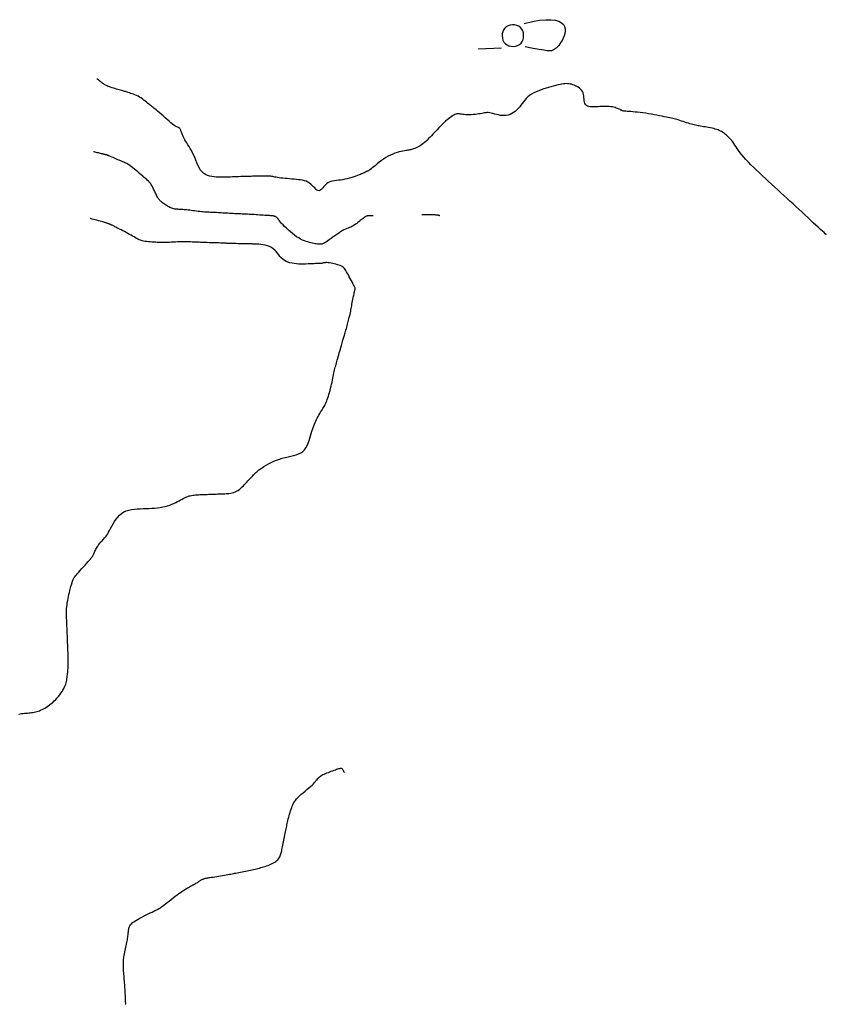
# Model space of a CAD drawing. Header units: millimetres. Extents: x 32690613 to 32693367, y 5343692 to 5344708.
# Tile 169 of 256: x 32692295 to 32692329, y 5344255 to 5344297. Entities that reach past the tile are written whole.
import ezdxf

# ---------------------------------------------------------------- set-up
doc = ezdxf.new("R2010")
doc.units = ezdxf.units.MM
doc.header["$LTSCALE"] = 20
for name, color, linetype in [('02-DGM_HL_493.50', 112, 'Continuous'), ('02-DGM_HL_494.00', 122, 'Continuous'), ('02-DGM_HL_494.50', 132, 'Continuous')]:
    doc.layers.add(name, color=color, linetype=linetype)

msp = doc.modelspace()

# ---------------------------------------------------------------- linework, layer by layer
at = {"layer": '02-DGM_HL_493.50', "elevation": 493.5, "flags": 128}
for points in [[(32692316.401, 5344296.928), (32692316.75, 5344297.009), (32692317.055, 5344297.061), (32692317.318, 5344297.085), (32692317.541, 5344297.083), (32692317.726, 5344297.06), (32692317.875, 5344297.017), (32692317.989, 5344296.956), (32692318.071, 5344296.882), (32692318.122, 5344296.796), (32692318.146, 5344296.701), (32692318.148, 5344296.601), (32692318.131, 5344296.498), (32692318.101, 5344296.395), (32692318.061, 5344296.296), (32692318.014, 5344296.204), (32692317.967, 5344296.122), (32692317.921, 5344296.051), (32692317.878, 5344295.991), (32692317.836, 5344295.942), (32692317.796, 5344295.901), (32692317.758, 5344295.867), (32692317.72, 5344295.839), (32692317.683, 5344295.816), (32692317.646, 5344295.796), (32692317.607, 5344295.779), (32692317.558, 5344295.766), (32692317.487, 5344295.761), (32692317.384, 5344295.765), (32692317.239, 5344295.781), (32692317.04, 5344295.812), (32692316.777, 5344295.86), (32692316.44, 5344295.928)], [(32692314.441, 5344295.85), (32692315.441, 5344295.889)], [(32692329.249, 5344287.935), (32692329.237, 5344287.946), (32692329.205, 5344287.976), (32692329.153, 5344288.024), (32692329.085, 5344288.087), (32692329.003, 5344288.163), (32692328.909, 5344288.25), (32692328.806, 5344288.345), (32692328.696, 5344288.446), (32692328.582, 5344288.552), (32692328.464, 5344288.661), (32692328.342, 5344288.774), (32692328.218, 5344288.889), (32692328.092, 5344289.005), (32692327.964, 5344289.124), (32692327.834, 5344289.243), (32692327.705, 5344289.363), (32692327.575, 5344289.483), (32692327.445, 5344289.603), (32692327.315, 5344289.723), (32692327.186, 5344289.843), (32692327.056, 5344289.963), (32692326.926, 5344290.083), (32692326.796, 5344290.203), (32692326.667, 5344290.323), (32692326.537, 5344290.443), (32692326.409, 5344290.563), (32692326.283, 5344290.681), (32692326.162, 5344290.797), (32692326.045, 5344290.911), (32692325.936, 5344291.022), (32692325.834, 5344291.129), (32692325.741, 5344291.232), (32692325.659, 5344291.331), (32692325.586, 5344291.424), (32692325.521, 5344291.513), (32692325.463, 5344291.597), (32692325.41, 5344291.676), (32692325.362, 5344291.749), (32692325.316, 5344291.818), (32692325.271, 5344291.881), (32692325.227, 5344291.94), (32692325.184, 5344291.993), (32692325.14, 5344292.042), (32692325.096, 5344292.087), (32692325.053, 5344292.128), (32692325.01, 5344292.167), (32692324.967, 5344292.202), (32692324.924, 5344292.235), (32692324.881, 5344292.265), (32692324.837, 5344292.294), (32692324.792, 5344292.321), (32692324.746, 5344292.346), (32692324.697, 5344292.369), (32692324.644, 5344292.391), (32692324.588, 5344292.411), (32692324.527, 5344292.43), (32692324.461, 5344292.448), (32692324.392, 5344292.465), (32692324.32, 5344292.48), (32692324.247, 5344292.494), (32692324.173, 5344292.508), (32692324.101, 5344292.52), (32692324.032, 5344292.531), (32692323.967, 5344292.542), (32692323.906, 5344292.552), (32692323.85, 5344292.561), (32692323.796, 5344292.57), (32692323.743, 5344292.58), (32692323.69, 5344292.591), (32692323.636, 5344292.604), (32692323.579, 5344292.619), (32692323.518, 5344292.636), (32692323.453, 5344292.655), (32692323.383, 5344292.677), (32692323.31, 5344292.701), (32692323.237, 5344292.725), (32692323.163, 5344292.749), (32692323.091, 5344292.773), (32692323.021, 5344292.796), (32692322.955, 5344292.817), (32692322.894, 5344292.835), (32692322.837, 5344292.851), (32692322.78, 5344292.866), (32692322.723, 5344292.879), (32692322.664, 5344292.893), (32692322.6, 5344292.907), (32692322.529, 5344292.922), (32692322.45, 5344292.939), (32692322.361, 5344292.957), (32692322.263, 5344292.977), (32692322.157, 5344292.999), (32692322.046, 5344293.02), (32692321.93, 5344293.042), (32692321.811, 5344293.063), (32692321.691, 5344293.083), (32692321.571, 5344293.102), (32692321.452, 5344293.118), (32692321.337, 5344293.132), (32692321.226, 5344293.144), (32692321.12, 5344293.154), (32692321.022, 5344293.163), (32692320.932, 5344293.171), (32692320.852, 5344293.178), (32692320.784, 5344293.183), (32692320.727, 5344293.189), (32692320.681, 5344293.193), (32692320.643, 5344293.198), (32692320.611, 5344293.204), (32692320.584, 5344293.211), (32692320.559, 5344293.219), (32692320.535, 5344293.229), (32692320.509, 5344293.241), (32692320.479, 5344293.256), (32692320.446, 5344293.272), (32692320.408, 5344293.29), (32692320.367, 5344293.308), (32692320.32, 5344293.326), (32692320.27, 5344293.343), (32692320.214, 5344293.358), (32692320.154, 5344293.37), (32692320.088, 5344293.379), (32692320.018, 5344293.385), (32692319.945, 5344293.388), (32692319.868, 5344293.389), (32692319.789, 5344293.389), (32692319.707, 5344293.387), (32692319.625, 5344293.384), (32692319.542, 5344293.381), (32692319.459, 5344293.378), (32692319.377, 5344293.376), (32692319.299, 5344293.377), (32692319.225, 5344293.382), (32692319.158, 5344293.393), (32692319.099, 5344293.411), (32692319.049, 5344293.436), (32692319.01, 5344293.471), (32692318.983, 5344293.517), (32692318.966, 5344293.571), (32692318.955, 5344293.632), (32692318.949, 5344293.698), (32692318.944, 5344293.767), (32692318.937, 5344293.836), (32692318.926, 5344293.904), (32692318.907, 5344293.968), (32692318.879, 5344294.027), (32692318.842, 5344294.08), (32692318.798, 5344294.128), (32692318.748, 5344294.171), (32692318.694, 5344294.21), (32692318.638, 5344294.243), (32692318.58, 5344294.272), (32692318.522, 5344294.297), (32692318.465, 5344294.318), (32692318.41, 5344294.335), (32692318.355, 5344294.348), (32692318.301, 5344294.356), (32692318.245, 5344294.362), (32692318.189, 5344294.363), (32692318.13, 5344294.361), (32692318.069, 5344294.355), (32692318.005, 5344294.345), (32692317.938, 5344294.333), (32692317.867, 5344294.317), (32692317.792, 5344294.298), (32692317.712, 5344294.277), (32692317.628, 5344294.253), (32692317.537, 5344294.227), (32692317.441, 5344294.2), (32692317.34, 5344294.17), (32692317.234, 5344294.137), (32692317.126, 5344294.102), (32692317.019, 5344294.064), (32692316.913, 5344294.021), (32692316.812, 5344293.974), (32692316.718, 5344293.922), (32692316.632, 5344293.865), (32692316.556, 5344293.802), (32692316.488, 5344293.734), (32692316.428, 5344293.662), (32692316.371, 5344293.589), (32692316.318, 5344293.515), (32692316.265, 5344293.442), (32692316.211, 5344293.371), (32692316.153, 5344293.304), (32692316.091, 5344293.242), (32692316.023, 5344293.185), (32692315.952, 5344293.135), (32692315.877, 5344293.092), (32692315.799, 5344293.056), (32692315.718, 5344293.029), (32692315.636, 5344293.011), (32692315.553, 5344293.003), (32692315.47, 5344293.004), (32692315.387, 5344293.014), (32692315.305, 5344293.03), (32692315.225, 5344293.05), (32692315.147, 5344293.071), (32692315.073, 5344293.092), (32692315.003, 5344293.11), (32692314.937, 5344293.123), (32692314.877, 5344293.13), (32692314.82, 5344293.131), (32692314.766, 5344293.126), (32692314.712, 5344293.119), (32692314.658, 5344293.108), (32692314.6, 5344293.096), (32692314.539, 5344293.083), (32692314.472, 5344293.072), (32692314.398, 5344293.061), (32692314.319, 5344293.053), (32692314.237, 5344293.047), (32692314.154, 5344293.043), (32692314.071, 5344293.04), (32692313.992, 5344293.04), (32692313.917, 5344293.043), (32692313.85, 5344293.047), (32692313.792, 5344293.054), (32692313.741, 5344293.062), (32692313.696, 5344293.07), (32692313.655, 5344293.077), (32692313.617, 5344293.082), (32692313.579, 5344293.082), (32692313.541, 5344293.078), (32692313.499, 5344293.067), (32692313.454, 5344293.049), (32692313.405, 5344293.024), (32692313.352, 5344292.994), (32692313.297, 5344292.957), (32692313.24, 5344292.915), (32692313.181, 5344292.869), (32692313.121, 5344292.819), (32692313.061, 5344292.766), (32692313, 5344292.711), (32692312.94, 5344292.653), (32692312.88, 5344292.593), (32692312.82, 5344292.531), (32692312.76, 5344292.468), (32692312.7, 5344292.404), (32692312.64, 5344292.34), (32692312.58, 5344292.275), (32692312.52, 5344292.21), (32692312.46, 5344292.146), (32692312.399, 5344292.083), (32692312.339, 5344292.022), (32692312.279, 5344291.963), (32692312.219, 5344291.907), (32692312.158, 5344291.854), (32692312.098, 5344291.806), (32692312.037, 5344291.762), (32692311.976, 5344291.723), (32692311.917, 5344291.688), (32692311.859, 5344291.657), (32692311.804, 5344291.63), (32692311.751, 5344291.607), (32692311.702, 5344291.588), (32692311.656, 5344291.572), (32692311.615, 5344291.559), (32692311.577, 5344291.549), (32692311.539, 5344291.541), (32692311.501, 5344291.534), (32692311.461, 5344291.527), (32692311.417, 5344291.52), (32692311.367, 5344291.512), (32692311.309, 5344291.502), (32692311.242, 5344291.49), (32692311.168, 5344291.475), (32692311.086, 5344291.456), (32692310.999, 5344291.432), (32692310.907, 5344291.403), (32692310.812, 5344291.367), (32692310.715, 5344291.325), (32692310.617, 5344291.275), (32692310.519, 5344291.218), (32692310.423, 5344291.154), (32692310.33, 5344291.087), (32692310.24, 5344291.018), (32692310.155, 5344290.95), (32692310.077, 5344290.886), (32692310.005, 5344290.827), (32692309.943, 5344290.776), (32692309.889, 5344290.734), (32692309.844, 5344290.702), (32692309.806, 5344290.677), (32692309.776, 5344290.658), (32692309.751, 5344290.645), (32692309.731, 5344290.637), (32692309.714, 5344290.63), (32692309.701, 5344290.626), (32692309.689, 5344290.622), (32692309.679, 5344290.618), (32692309.67, 5344290.614), (32692309.662, 5344290.61), (32692309.654, 5344290.606), (32692309.645, 5344290.601), (32692309.636, 5344290.595), (32692309.626, 5344290.589), (32692309.614, 5344290.581), (32692309.599, 5344290.572), (32692309.58, 5344290.562), (32692309.556, 5344290.55), (32692309.526, 5344290.535), (32692309.488, 5344290.519), (32692309.442, 5344290.499), (32692309.385, 5344290.477), (32692309.319, 5344290.452), (32692309.242, 5344290.425), (32692309.159, 5344290.396), (32692309.069, 5344290.368), (32692308.975, 5344290.341), (32692308.879, 5344290.316), (32692308.782, 5344290.293), (32692308.686, 5344290.275), (32692308.593, 5344290.262), (32692308.503, 5344290.252), (32692308.416, 5344290.243), (32692308.334, 5344290.232), (32692308.255, 5344290.219), (32692308.181, 5344290.201), (32692308.112, 5344290.175), (32692308.048, 5344290.141), (32692307.99, 5344290.096), (32692307.937, 5344290.044), (32692307.887, 5344289.989), (32692307.841, 5344289.934), (32692307.797, 5344289.884), (32692307.755, 5344289.843), (32692307.714, 5344289.815), (32692307.672, 5344289.804), (32692307.63, 5344289.812), (32692307.587, 5344289.837), (32692307.541, 5344289.876), (32692307.494, 5344289.924), (32692307.443, 5344289.977), (32692307.39, 5344290.033), (32692307.332, 5344290.087), (32692307.27, 5344290.135), (32692307.203, 5344290.175), (32692307.132, 5344290.207), (32692307.057, 5344290.232), (32692306.977, 5344290.251), (32692306.893, 5344290.266), (32692306.806, 5344290.277), (32692306.715, 5344290.286), (32692306.621, 5344290.295), (32692306.524, 5344290.303), (32692306.426, 5344290.312), (32692306.328, 5344290.32), (32692306.233, 5344290.329), (32692306.142, 5344290.339), (32692306.057, 5344290.348), (32692305.979, 5344290.358), (32692305.911, 5344290.367), (32692305.853, 5344290.377), (32692305.803, 5344290.387), (32692305.759, 5344290.397), (32692305.717, 5344290.406), (32692305.674, 5344290.414), (32692305.628, 5344290.421), (32692305.575, 5344290.426), (32692305.512, 5344290.43), (32692305.438, 5344290.432), (32692305.355, 5344290.432), (32692305.266, 5344290.432), (32692305.174, 5344290.43), (32692305.083, 5344290.428), (32692304.996, 5344290.425), (32692304.917, 5344290.422), (32692304.848, 5344290.42), (32692304.792, 5344290.419), (32692304.746, 5344290.417), (32692304.708, 5344290.416), (32692304.672, 5344290.416), (32692304.637, 5344290.415), (32692304.598, 5344290.414), (32692304.552, 5344290.413), (32692304.496, 5344290.411), (32692304.426, 5344290.409), (32692304.347, 5344290.406), (32692304.26, 5344290.403), (32692304.169, 5344290.4), (32692304.079, 5344290.396), (32692303.992, 5344290.393), (32692303.913, 5344290.39), (32692303.844, 5344290.388), (32692303.788, 5344290.386), (32692303.745, 5344290.385), (32692303.712, 5344290.384), (32692303.688, 5344290.384), (32692303.672, 5344290.384), (32692303.661, 5344290.384), (32692303.654, 5344290.384), (32692303.648, 5344290.385), (32692303.643, 5344290.385), (32692303.636, 5344290.385), (32692303.625, 5344290.386), (32692303.609, 5344290.386), (32692303.586, 5344290.386), (32692303.554, 5344290.387), (32692303.511, 5344290.387), (32692303.456, 5344290.387), (32692303.387, 5344290.387), (32692303.306, 5344290.389), (32692303.217, 5344290.395), (32692303.124, 5344290.407), (32692303.028, 5344290.427), (32692302.934, 5344290.456), (32692302.845, 5344290.497), (32692302.763, 5344290.551), (32692302.692, 5344290.62), (32692302.629, 5344290.702), (32692302.575, 5344290.794), (32692302.526, 5344290.894), (32692302.48, 5344291), (32692302.437, 5344291.107), (32692302.394, 5344291.215), (32692302.35, 5344291.319), (32692302.303, 5344291.419), (32692302.253, 5344291.514), (32692302.203, 5344291.603), (32692302.153, 5344291.687), (32692302.104, 5344291.766), (32692302.058, 5344291.839), (32692302.015, 5344291.908), (32692301.977, 5344291.972), (32692301.944, 5344292.031), (32692301.917, 5344292.085), (32692301.894, 5344292.134), (32692301.874, 5344292.18), (32692301.858, 5344292.222), (32692301.844, 5344292.26), (32692301.831, 5344292.295), (32692301.819, 5344292.327), (32692301.808, 5344292.357), (32692301.796, 5344292.384), (32692301.784, 5344292.408), (32692301.772, 5344292.429), (32692301.759, 5344292.449), (32692301.746, 5344292.465), (32692301.731, 5344292.479), (32692301.716, 5344292.49), (32692301.699, 5344292.499), (32692301.68, 5344292.507), (32692301.657, 5344292.516), (32692301.629, 5344292.528), (32692301.595, 5344292.545), (32692301.554, 5344292.57), (32692301.505, 5344292.602), (32692301.445, 5344292.646), (32692301.376, 5344292.701), (32692301.298, 5344292.767), (32692301.215, 5344292.838), (32692301.129, 5344292.914), (32692301.043, 5344292.99), (32692300.96, 5344293.064), (32692300.882, 5344293.133), (32692300.812, 5344293.194), (32692300.753, 5344293.245), (32692300.702, 5344293.286), (32692300.658, 5344293.321), (32692300.62, 5344293.351), (32692300.584, 5344293.378), (32692300.55, 5344293.404), (32692300.515, 5344293.431), (32692300.477, 5344293.462), (32692300.435, 5344293.497), (32692300.388, 5344293.536), (32692300.338, 5344293.579), (32692300.285, 5344293.623), (32692300.228, 5344293.667), (32692300.169, 5344293.711), (32692300.107, 5344293.753), (32692300.044, 5344293.792), (32692299.98, 5344293.827), (32692299.914, 5344293.858), (32692299.85, 5344293.886), (32692299.786, 5344293.911), (32692299.725, 5344293.932), (32692299.667, 5344293.951), (32692299.612, 5344293.968), (32692299.563, 5344293.984), (32692299.519, 5344293.997), (32692299.478, 5344294.01), (32692299.441, 5344294.022), (32692299.404, 5344294.033), (32692299.367, 5344294.045), (32692299.329, 5344294.057), (32692299.286, 5344294.07), (32692299.238, 5344294.084), (32692299.185, 5344294.099), (32692299.126, 5344294.116), (32692299.064, 5344294.134), (32692299, 5344294.152), (32692298.937, 5344294.171), (32692298.874, 5344294.191), (32692298.815, 5344294.21), (32692298.761, 5344294.229), (32692298.713, 5344294.248), (32692298.67, 5344294.266), (32692298.634, 5344294.283), (32692298.602, 5344294.299), (32692298.574, 5344294.314), (32692298.551, 5344294.328), (32692298.531, 5344294.341), (32692298.514, 5344294.353), (32692298.499, 5344294.363), (32692298.486, 5344294.372), (32692298.474, 5344294.381), (32692298.462, 5344294.39), (32692298.449, 5344294.399), (32692298.435, 5344294.41), (32692298.418, 5344294.424), (32692298.399, 5344294.439), (32692298.375, 5344294.458), (32692298.35, 5344294.478), (32692298.324, 5344294.499), (32692298.298, 5344294.519), (32692298.276, 5344294.536), (32692298.258, 5344294.551), (32692298.245, 5344294.56), (32692298.241, 5344294.564)]]:
    msp.add_lwpolyline(points, dxfattribs=at)
msp.add_lwpolyline([(32692315.575, 5344296.729), (32692315.523, 5344296.657), (32692315.487, 5344296.574), (32692315.467, 5344296.484), (32692315.463, 5344296.391), (32692315.474, 5344296.298), (32692315.501, 5344296.21), (32692315.543, 5344296.13), (32692315.601, 5344296.062), (32692315.672, 5344296.01), (32692315.755, 5344295.975), (32692315.845, 5344295.955), (32692315.939, 5344295.951), (32692316.031, 5344295.962), (32692316.12, 5344295.989), (32692316.199, 5344296.031), (32692316.267, 5344296.088), (32692316.319, 5344296.16), (32692316.355, 5344296.243), (32692316.375, 5344296.333), (32692316.379, 5344296.426), (32692316.367, 5344296.519), (32692316.34, 5344296.607), (32692316.298, 5344296.687), (32692316.241, 5344296.755), (32692316.169, 5344296.807), (32692316.086, 5344296.842), (32692315.996, 5344296.862), (32692315.903, 5344296.867), (32692315.81, 5344296.855), (32692315.722, 5344296.828), (32692315.642, 5344296.786)], close=True, dxfattribs=at)
at = {"layer": '02-DGM_HL_494.00', "elevation": 494, "flags": 128}
for points in [[(32692309.987, 5344288.745), (32692309.983, 5344288.745), (32692309.973, 5344288.745), (32692309.957, 5344288.744), (32692309.938, 5344288.744), (32692309.916, 5344288.744), (32692309.892, 5344288.744), (32692309.868, 5344288.743), (32692309.845, 5344288.743), (32692309.824, 5344288.743), (32692309.805, 5344288.742), (32692309.787, 5344288.742), (32692309.77, 5344288.74), (32692309.754, 5344288.738), (32692309.739, 5344288.736), (32692309.723, 5344288.732), (32692309.707, 5344288.727), (32692309.691, 5344288.721), (32692309.673, 5344288.713), (32692309.653, 5344288.703), (32692309.631, 5344288.69), (32692309.606, 5344288.674), (32692309.579, 5344288.654), (32692309.548, 5344288.63), (32692309.512, 5344288.602), (32692309.472, 5344288.57), (32692309.429, 5344288.534), (32692309.382, 5344288.495), (32692309.333, 5344288.455), (32692309.282, 5344288.416), (32692309.23, 5344288.378), (32692309.178, 5344288.342), (32692309.126, 5344288.311), (32692309.075, 5344288.284), (32692309.024, 5344288.261), (32692308.972, 5344288.24), (32692308.918, 5344288.218), (32692308.862, 5344288.195), (32692308.802, 5344288.169), (32692308.738, 5344288.138), (32692308.668, 5344288.101), (32692308.593, 5344288.055), (32692308.513, 5344288.004), (32692308.431, 5344287.948), (32692308.348, 5344287.89), (32692308.266, 5344287.831), (32692308.188, 5344287.775), (32692308.116, 5344287.722), (32692308.051, 5344287.676), (32692307.994, 5344287.637), (32692307.945, 5344287.605), (32692307.903, 5344287.58), (32692307.865, 5344287.56), (32692307.83, 5344287.546), (32692307.797, 5344287.537), (32692307.764, 5344287.531), (32692307.729, 5344287.528), (32692307.692, 5344287.528), (32692307.651, 5344287.53), (32692307.607, 5344287.534), (32692307.559, 5344287.541), (32692307.509, 5344287.55), (32692307.455, 5344287.561), (32692307.397, 5344287.573), (32692307.335, 5344287.588), (32692307.27, 5344287.605), (32692307.202, 5344287.625), (32692307.13, 5344287.648), (32692307.055, 5344287.676), (32692306.977, 5344287.709), (32692306.896, 5344287.749), (32692306.812, 5344287.795), (32692306.725, 5344287.85), (32692306.637, 5344287.913), (32692306.547, 5344287.983), (32692306.459, 5344288.058), (32692306.373, 5344288.134), (32692306.291, 5344288.211), (32692306.216, 5344288.285), (32692306.148, 5344288.355), (32692306.089, 5344288.418), (32692306.041, 5344288.472), (32692306.003, 5344288.519), (32692305.972, 5344288.558), (32692305.948, 5344288.59), (32692305.928, 5344288.617), (32692305.911, 5344288.64), (32692305.896, 5344288.658), (32692305.88, 5344288.674), (32692305.863, 5344288.687), (32692305.844, 5344288.698), (32692305.824, 5344288.708), (32692305.802, 5344288.716), (32692305.779, 5344288.722), (32692305.754, 5344288.728), (32692305.728, 5344288.732), (32692305.701, 5344288.736), (32692305.672, 5344288.739), (32692305.642, 5344288.742), (32692305.609, 5344288.744), (32692305.572, 5344288.747), (32692305.531, 5344288.749), (32692305.485, 5344288.752), (32692305.433, 5344288.755), (32692305.374, 5344288.758), (32692305.308, 5344288.763), (32692305.235, 5344288.768), (32692305.159, 5344288.773), (32692305.08, 5344288.778), (32692305, 5344288.784), (32692304.921, 5344288.789), (32692304.845, 5344288.794), (32692304.772, 5344288.798), (32692304.706, 5344288.802), (32692304.643, 5344288.805), (32692304.585, 5344288.808), (32692304.528, 5344288.811), (32692304.472, 5344288.813), (32692304.416, 5344288.815), (32692304.358, 5344288.818), (32692304.298, 5344288.82), (32692304.233, 5344288.823), (32692304.165, 5344288.826), (32692304.094, 5344288.829), (32692304.021, 5344288.833), (32692303.947, 5344288.837), (32692303.873, 5344288.841), (32692303.799, 5344288.845), (32692303.726, 5344288.849), (32692303.654, 5344288.853), (32692303.584, 5344288.858), (32692303.516, 5344288.862), (32692303.449, 5344288.866), (32692303.383, 5344288.871), (32692303.318, 5344288.874), (32692303.255, 5344288.878), (32692303.192, 5344288.881), (32692303.129, 5344288.884), (32692303.067, 5344288.887), (32692303.005, 5344288.89), (32692302.942, 5344288.893), (32692302.878, 5344288.896), (32692302.813, 5344288.9), (32692302.747, 5344288.905), (32692302.678, 5344288.911), (32692302.607, 5344288.919), (32692302.535, 5344288.927), (32692302.462, 5344288.936), (32692302.388, 5344288.946), (32692302.316, 5344288.955), (32692302.245, 5344288.964), (32692302.177, 5344288.973), (32692302.112, 5344288.981), (32692302.052, 5344288.988), (32692301.995, 5344288.993), (32692301.941, 5344288.998), (32692301.89, 5344289.002), (32692301.842, 5344289.006), (32692301.796, 5344289.009), (32692301.752, 5344289.011), (32692301.709, 5344289.014), (32692301.668, 5344289.016), (32692301.627, 5344289.019), (32692301.586, 5344289.023), (32692301.545, 5344289.028), (32692301.504, 5344289.036), (32692301.463, 5344289.046), (32692301.42, 5344289.06), (32692301.376, 5344289.077), (32692301.331, 5344289.098), (32692301.285, 5344289.122), (32692301.239, 5344289.149), (32692301.193, 5344289.178), (32692301.148, 5344289.208), (32692301.105, 5344289.238), (32692301.065, 5344289.267), (32692301.027, 5344289.295), (32692300.994, 5344289.321), (32692300.964, 5344289.345), (32692300.936, 5344289.369), (32692300.912, 5344289.392), (32692300.889, 5344289.417), (32692300.867, 5344289.443), (32692300.847, 5344289.471), (32692300.826, 5344289.502), (32692300.806, 5344289.538), (32692300.786, 5344289.576), (32692300.766, 5344289.617), (32692300.746, 5344289.66), (32692300.726, 5344289.704), (32692300.705, 5344289.749), (32692300.685, 5344289.794), (32692300.665, 5344289.837), (32692300.644, 5344289.88), (32692300.624, 5344289.92), (32692300.604, 5344289.959), (32692300.583, 5344289.997), (32692300.563, 5344290.032), (32692300.542, 5344290.065), (32692300.522, 5344290.096), (32692300.501, 5344290.125), (32692300.48, 5344290.152), (32692300.458, 5344290.177), (32692300.434, 5344290.203), (32692300.407, 5344290.23), (32692300.375, 5344290.259), (32692300.338, 5344290.292), (32692300.295, 5344290.33), (32692300.244, 5344290.374), (32692300.185, 5344290.426), (32692300.12, 5344290.482), (32692300.05, 5344290.543), (32692299.977, 5344290.604), (32692299.904, 5344290.666), (32692299.832, 5344290.725), (32692299.764, 5344290.78), (32692299.701, 5344290.829), (32692299.644, 5344290.87), (32692299.594, 5344290.905), (32692299.548, 5344290.934), (32692299.505, 5344290.959), (32692299.463, 5344290.98), (32692299.422, 5344291), (32692299.379, 5344291.018), (32692299.333, 5344291.038), (32692299.283, 5344291.059), (32692299.23, 5344291.081), (32692299.176, 5344291.105), (32692299.121, 5344291.128), (32692299.066, 5344291.151), (32692299.013, 5344291.174), (32692298.963, 5344291.195), (32692298.918, 5344291.215), (32692298.877, 5344291.232), (32692298.842, 5344291.247), (32692298.811, 5344291.261), (32692298.784, 5344291.273), (32692298.76, 5344291.283), (32692298.739, 5344291.292), (32692298.721, 5344291.3), (32692298.704, 5344291.307), (32692298.689, 5344291.312), (32692298.675, 5344291.318), (32692298.661, 5344291.322), (32692298.648, 5344291.327), (32692298.635, 5344291.331), (32692298.622, 5344291.334), (32692298.609, 5344291.338), (32692298.595, 5344291.341), (32692298.58, 5344291.345), (32692298.563, 5344291.349), (32692298.544, 5344291.354), (32692298.522, 5344291.359), (32692298.496, 5344291.366), (32692298.466, 5344291.373), (32692298.431, 5344291.381), (32692298.39, 5344291.391), (32692298.344, 5344291.402), (32692298.294, 5344291.413), (32692298.243, 5344291.425), (32692298.195, 5344291.437), (32692298.153, 5344291.447), (32692298.118, 5344291.455), (32692298.096, 5344291.46), (32692298.087, 5344291.462)], [(32692312.817, 5344288.742), (32692312.814, 5344288.743), (32692312.807, 5344288.745), (32692312.796, 5344288.748), (32692312.781, 5344288.752), (32692312.762, 5344288.756), (32692312.739, 5344288.761), (32692312.713, 5344288.765), (32692312.684, 5344288.769), (32692312.651, 5344288.772), (32692312.617, 5344288.774), (32692312.582, 5344288.776), (32692312.546, 5344288.777), (32692312.512, 5344288.778), (32692312.48, 5344288.778), (32692312.451, 5344288.779), (32692312.426, 5344288.779), (32692312.406, 5344288.779), (32692312.389, 5344288.779), (32692312.375, 5344288.779), (32692312.361, 5344288.779), (32692312.347, 5344288.779), (32692312.33, 5344288.779), (32692312.309, 5344288.779), (32692312.283, 5344288.779), (32692312.251, 5344288.779), (32692312.214, 5344288.779), (32692312.176, 5344288.779), (32692312.139, 5344288.779), (32692312.106, 5344288.779), (32692312.078, 5344288.779), (32692312.06, 5344288.779), (32692312.053, 5344288.779)], [(32692299.455, 5344255.186), (32692299.455, 5344255.186), (32692299.455, 5344255.187), (32692299.455, 5344255.188), (32692299.455, 5344255.189), (32692299.455, 5344255.19), (32692299.456, 5344255.192), (32692299.456, 5344255.194), (32692299.456, 5344255.197), (32692299.456, 5344255.2), (32692299.456, 5344255.205), (32692299.456, 5344255.212), (32692299.456, 5344255.221), (32692299.456, 5344255.234), (32692299.456, 5344255.251), (32692299.455, 5344255.273), (32692299.455, 5344255.301), (32692299.454, 5344255.334), (32692299.452, 5344255.373), (32692299.45, 5344255.417), (32692299.448, 5344255.466), (32692299.446, 5344255.519), (32692299.443, 5344255.575), (32692299.44, 5344255.634), (32692299.436, 5344255.695), (32692299.432, 5344255.759), (32692299.428, 5344255.824), (32692299.423, 5344255.89), (32692299.418, 5344255.958), (32692299.413, 5344256.027), (32692299.407, 5344256.097), (32692299.402, 5344256.168), (32692299.396, 5344256.24), (32692299.39, 5344256.313), (32692299.385, 5344256.386), (32692299.379, 5344256.459), (32692299.374, 5344256.531), (32692299.37, 5344256.602), (32692299.366, 5344256.67), (32692299.363, 5344256.737), (32692299.36, 5344256.801), (32692299.359, 5344256.862), (32692299.359, 5344256.921), (32692299.361, 5344256.978), (32692299.363, 5344257.034), (32692299.368, 5344257.091), (32692299.374, 5344257.148), (32692299.382, 5344257.208), (32692299.392, 5344257.27), (32692299.404, 5344257.335), (32692299.418, 5344257.402), (32692299.433, 5344257.472), (32692299.449, 5344257.542), (32692299.464, 5344257.612), (32692299.48, 5344257.681), (32692299.495, 5344257.749), (32692299.508, 5344257.814), (32692299.52, 5344257.875), (32692299.531, 5344257.933), (32692299.54, 5344257.988), (32692299.547, 5344258.04), (32692299.554, 5344258.09), (32692299.559, 5344258.137), (32692299.564, 5344258.183), (32692299.568, 5344258.226), (32692299.572, 5344258.269), (32692299.575, 5344258.31), (32692299.58, 5344258.35), (32692299.585, 5344258.388), (32692299.593, 5344258.426), (32692299.603, 5344258.462), (32692299.616, 5344258.497), (32692299.633, 5344258.531), (32692299.654, 5344258.564), (32692299.681, 5344258.596), (32692299.713, 5344258.628), (32692299.751, 5344258.661), (32692299.796, 5344258.695), (32692299.849, 5344258.731), (32692299.91, 5344258.769), (32692299.98, 5344258.809), (32692300.06, 5344258.852), (32692300.146, 5344258.898), (32692300.236, 5344258.944), (32692300.327, 5344258.99), (32692300.416, 5344259.034), (32692300.501, 5344259.076), (32692300.579, 5344259.113), (32692300.646, 5344259.146), (32692300.701, 5344259.173), (32692300.745, 5344259.194), (32692300.779, 5344259.211), (32692300.804, 5344259.223), (32692300.823, 5344259.232), (32692300.836, 5344259.239), (32692300.845, 5344259.244), (32692300.853, 5344259.247), (32692300.859, 5344259.25), (32692300.865, 5344259.252), (32692300.871, 5344259.254), (32692300.876, 5344259.256), (32692300.881, 5344259.258), (32692300.885, 5344259.26), (32692300.89, 5344259.262), (32692300.894, 5344259.265), (32692300.9, 5344259.268), (32692300.906, 5344259.273), (32692300.917, 5344259.28), (32692300.932, 5344259.292), (32692300.954, 5344259.309), (32692300.985, 5344259.333), (32692301.025, 5344259.365), (32692301.078, 5344259.406), (32692301.142, 5344259.457), (32692301.218, 5344259.516), (32692301.3, 5344259.581), (32692301.387, 5344259.648), (32692301.475, 5344259.716), (32692301.562, 5344259.783), (32692301.644, 5344259.845), (32692301.718, 5344259.9), (32692301.783, 5344259.947), (32692301.839, 5344259.987), (32692301.887, 5344260.02), (32692301.931, 5344260.048), (32692301.971, 5344260.072), (32692302.008, 5344260.094), (32692302.046, 5344260.115), (32692302.086, 5344260.137), (32692302.128, 5344260.16), (32692302.173, 5344260.185), (32692302.219, 5344260.211), (32692302.267, 5344260.237), (32692302.314, 5344260.264), (32692302.36, 5344260.29), (32692302.404, 5344260.315), (32692302.445, 5344260.34), (32692302.483, 5344260.362), (32692302.517, 5344260.384), (32692302.549, 5344260.403), (32692302.577, 5344260.422), (32692302.603, 5344260.438), (32692302.627, 5344260.454), (32692302.65, 5344260.468), (32692302.671, 5344260.48), (32692302.691, 5344260.491), (32692302.71, 5344260.501), (32692302.728, 5344260.51), (32692302.747, 5344260.518), (32692302.765, 5344260.525), (32692302.784, 5344260.531), (32692302.803, 5344260.537), (32692302.823, 5344260.543), (32692302.844, 5344260.548), (32692302.867, 5344260.553), (32692302.894, 5344260.558), (32692302.924, 5344260.563), (32692302.96, 5344260.569), (32692303.002, 5344260.576), (32692303.052, 5344260.584), (32692303.109, 5344260.593), (32692303.176, 5344260.603), (32692303.25, 5344260.615), (32692303.329, 5344260.628), (32692303.411, 5344260.641), (32692303.494, 5344260.654), (32692303.577, 5344260.668), (32692303.657, 5344260.681), (32692303.732, 5344260.694), (32692303.801, 5344260.707), (32692303.864, 5344260.718), (32692303.923, 5344260.73), (32692303.979, 5344260.74), (32692304.035, 5344260.751), (32692304.09, 5344260.762), (32692304.147, 5344260.773), (32692304.207, 5344260.784), (32692304.272, 5344260.796), (32692304.339, 5344260.808), (32692304.41, 5344260.82), (32692304.481, 5344260.833), (32692304.554, 5344260.846), (32692304.626, 5344260.86), (32692304.698, 5344260.874), (32692304.767, 5344260.889), (32692304.833, 5344260.904), (32692304.897, 5344260.919), (32692304.959, 5344260.935), (32692305.02, 5344260.951), (32692305.08, 5344260.967), (32692305.14, 5344260.984), (32692305.2, 5344261.002), (32692305.261, 5344261.02), (32692305.323, 5344261.038), (32692305.387, 5344261.057), (32692305.45, 5344261.077), (32692305.513, 5344261.098), (32692305.575, 5344261.121), (32692305.634, 5344261.146), (32692305.691, 5344261.172), (32692305.745, 5344261.201), (32692305.794, 5344261.232), (32692305.84, 5344261.266), (32692305.881, 5344261.302), (32692305.919, 5344261.339), (32692305.952, 5344261.378), (32692305.981, 5344261.418), (32692306.007, 5344261.458), (32692306.028, 5344261.499), (32692306.045, 5344261.54), (32692306.059, 5344261.583), (32692306.071, 5344261.626), (32692306.081, 5344261.672), (32692306.09, 5344261.72), (32692306.099, 5344261.772), (32692306.109, 5344261.828), (32692306.12, 5344261.888), (32692306.132, 5344261.954), (32692306.147, 5344262.023), (32692306.163, 5344262.096), (32692306.179, 5344262.17), (32692306.196, 5344262.245), (32692306.213, 5344262.319), (32692306.229, 5344262.391), (32692306.244, 5344262.46), (32692306.257, 5344262.526), (32692306.269, 5344262.588), (32692306.28, 5344262.647), (32692306.291, 5344262.705), (32692306.302, 5344262.763), (32692306.313, 5344262.821), (32692306.325, 5344262.881), (32692306.339, 5344262.942), (32692306.354, 5344263.007), (32692306.37, 5344263.074), (32692306.388, 5344263.143), (32692306.407, 5344263.213), (32692306.427, 5344263.283), (32692306.448, 5344263.353), (32692306.47, 5344263.422), (32692306.492, 5344263.489), (32692306.515, 5344263.554), (32692306.539, 5344263.618), (32692306.566, 5344263.68), (32692306.597, 5344263.741), (32692306.633, 5344263.802), (32692306.676, 5344263.863), (32692306.725, 5344263.926), (32692306.783, 5344263.99), (32692306.85, 5344264.056), (32692306.925, 5344264.123), (32692307.004, 5344264.191), (32692307.085, 5344264.259), (32692307.166, 5344264.326), (32692307.244, 5344264.391), (32692307.317, 5344264.454), (32692307.382, 5344264.514), (32692307.437, 5344264.57), (32692307.484, 5344264.622), (32692307.525, 5344264.671), (32692307.561, 5344264.717), (32692307.595, 5344264.759), (32692307.629, 5344264.798), (32692307.663, 5344264.835), (32692307.701, 5344264.869), (32692307.744, 5344264.901), (32692307.792, 5344264.93), (32692307.844, 5344264.958), (32692307.898, 5344264.985), (32692307.956, 5344265.01), (32692308.015, 5344265.034), (32692308.076, 5344265.057), (32692308.138, 5344265.081), (32692308.199, 5344265.104), (32692308.26, 5344265.127), (32692308.319, 5344265.148), (32692308.375, 5344265.169), (32692308.427, 5344265.187), (32692308.476, 5344265.203), (32692308.518, 5344265.216), (32692308.555, 5344265.225), (32692308.584, 5344265.231), (32692308.608, 5344265.233), (32692308.626, 5344265.232), (32692308.641, 5344265.227), (32692308.652, 5344265.218), (32692308.662, 5344265.207), (32692308.671, 5344265.193), (32692308.681, 5344265.177), (32692308.691, 5344265.158), (32692308.702, 5344265.137), (32692308.714, 5344265.117), (32692308.724, 5344265.097), (32692308.734, 5344265.08), (32692308.742, 5344265.066), (32692308.747, 5344265.056), (32692308.749, 5344265.053)]]:
    msp.add_lwpolyline(points, dxfattribs=at)
at = {"layer": '02-DGM_HL_494.50', "elevation": 494.5, "flags": 128}
msp.add_lwpolyline([(32692294.907, 5344267.534), (32692294.969, 5344267.545), (32692295.031, 5344267.554), (32692295.094, 5344267.562), (32692295.156, 5344267.569), (32692295.217, 5344267.575), (32692295.278, 5344267.581), (32692295.339, 5344267.586), (32692295.398, 5344267.592), (32692295.456, 5344267.599), (32692295.513, 5344267.606), (32692295.568, 5344267.616), (32692295.622, 5344267.627), (32692295.676, 5344267.64), (32692295.73, 5344267.657), (32692295.784, 5344267.676), (32692295.84, 5344267.699), (32692295.898, 5344267.726), (32692295.957, 5344267.757), (32692296.02, 5344267.793), (32692296.085, 5344267.834), (32692296.151, 5344267.879), (32692296.218, 5344267.927), (32692296.285, 5344267.98), (32692296.352, 5344268.036), (32692296.417, 5344268.095), (32692296.48, 5344268.157), (32692296.541, 5344268.221), (32692296.598, 5344268.287), (32692296.652, 5344268.355), (32692296.702, 5344268.423), (32692296.748, 5344268.492), (32692296.789, 5344268.559), (32692296.826, 5344268.626), (32692296.857, 5344268.691), (32692296.884, 5344268.753), (32692296.905, 5344268.814), (32692296.922, 5344268.872), (32692296.936, 5344268.929), (32692296.947, 5344268.985), (32692296.956, 5344269.04), (32692296.964, 5344269.094), (32692296.971, 5344269.148), (32692296.977, 5344269.202), (32692296.984, 5344269.256), (32692296.99, 5344269.311), (32692296.996, 5344269.366), (32692297.002, 5344269.423), (32692297.006, 5344269.481), (32692297.01, 5344269.541), (32692297.012, 5344269.602), (32692297.014, 5344269.666), (32692297.014, 5344269.732), (32692297.014, 5344269.799), (32692297.012, 5344269.867), (32692297.011, 5344269.937), (32692297.008, 5344270.008), (32692297.006, 5344270.079), (32692297.003, 5344270.15), (32692297, 5344270.221), (32692296.997, 5344270.292), (32692296.995, 5344270.363), (32692296.992, 5344270.432), (32692296.989, 5344270.501), (32692296.987, 5344270.568), (32692296.984, 5344270.634), (32692296.982, 5344270.697), (32692296.979, 5344270.759), (32692296.977, 5344270.818), (32692296.975, 5344270.876), (32692296.972, 5344270.932), (32692296.97, 5344270.987), (32692296.968, 5344271.042), (32692296.966, 5344271.096), (32692296.964, 5344271.149), (32692296.962, 5344271.203), (32692296.96, 5344271.257), (32692296.958, 5344271.311), (32692296.955, 5344271.366), (32692296.953, 5344271.423), (32692296.951, 5344271.48), (32692296.949, 5344271.54), (32692296.946, 5344271.601), (32692296.944, 5344271.665), (32692296.942, 5344271.731), (32692296.94, 5344271.799), (32692296.94, 5344271.871), (32692296.942, 5344271.945), (32692296.946, 5344272.023), (32692296.952, 5344272.104), (32692296.961, 5344272.188), (32692296.974, 5344272.276), (32692296.989, 5344272.366), (32692297.007, 5344272.456), (32692297.025, 5344272.545), (32692297.045, 5344272.631), (32692297.064, 5344272.713), (32692297.083, 5344272.788), (32692297.1, 5344272.856), (32692297.116, 5344272.914), (32692297.13, 5344272.965), (32692297.141, 5344273.007), (32692297.152, 5344273.043), (32692297.161, 5344273.074), (32692297.169, 5344273.1), (32692297.176, 5344273.123), (32692297.181, 5344273.143), (32692297.187, 5344273.161), (32692297.191, 5344273.178), (32692297.196, 5344273.194), (32692297.2, 5344273.209), (32692297.205, 5344273.224), (32692297.21, 5344273.239), (32692297.216, 5344273.254), (32692297.222, 5344273.269), (32692297.23, 5344273.286), (32692297.24, 5344273.304), (32692297.254, 5344273.326), (32692297.272, 5344273.351), (32692297.295, 5344273.382), (32692297.325, 5344273.42), (32692297.362, 5344273.465), (32692297.409, 5344273.518), (32692297.464, 5344273.581), (32692297.527, 5344273.651), (32692297.594, 5344273.726), (32692297.664, 5344273.803), (32692297.733, 5344273.88), (32692297.799, 5344273.954), (32692297.86, 5344274.022), (32692297.914, 5344274.083), (32692297.957, 5344274.135), (32692297.992, 5344274.178), (32692298.019, 5344274.214), (32692298.041, 5344274.245), (32692298.058, 5344274.274), (32692298.072, 5344274.301), (32692298.086, 5344274.329), (32692298.099, 5344274.359), (32692298.115, 5344274.392), (32692298.132, 5344274.43), (32692298.151, 5344274.469), (32692298.171, 5344274.511), (32692298.193, 5344274.554), (32692298.216, 5344274.597), (32692298.24, 5344274.64), (32692298.265, 5344274.681), (32692298.292, 5344274.72), (32692298.319, 5344274.758), (32692298.347, 5344274.794), (32692298.376, 5344274.829), (32692298.405, 5344274.863), (32692298.435, 5344274.897), (32692298.465, 5344274.929), (32692298.495, 5344274.962), (32692298.525, 5344274.995), (32692298.555, 5344275.029), (32692298.587, 5344275.066), (32692298.619, 5344275.107), (32692298.654, 5344275.155), (32692298.69, 5344275.21), (32692298.729, 5344275.274), (32692298.772, 5344275.348), (32692298.817, 5344275.433), (32692298.867, 5344275.527), (32692298.921, 5344275.626), (32692298.981, 5344275.726), (32692299.047, 5344275.825), (32692299.119, 5344275.919), (32692299.198, 5344276.004), (32692299.285, 5344276.077), (32692299.38, 5344276.136), (32692299.483, 5344276.181), (32692299.592, 5344276.215), (32692299.706, 5344276.239), (32692299.825, 5344276.256), (32692299.946, 5344276.267), (32692300.07, 5344276.274), (32692300.195, 5344276.279), (32692300.319, 5344276.284), (32692300.444, 5344276.29), (32692300.566, 5344276.297), (32692300.687, 5344276.305), (32692300.805, 5344276.317), (32692300.92, 5344276.331), (32692301.03, 5344276.349), (32692301.136, 5344276.372), (32692301.237, 5344276.399), (32692301.332, 5344276.43), (32692301.422, 5344276.464), (32692301.506, 5344276.501), (32692301.586, 5344276.538), (32692301.66, 5344276.576), (32692301.729, 5344276.613), (32692301.793, 5344276.647), (32692301.851, 5344276.68), (32692301.906, 5344276.709), (32692301.958, 5344276.736), (32692302.007, 5344276.76), (32692302.055, 5344276.781), (32692302.103, 5344276.8), (32692302.152, 5344276.817), (32692302.202, 5344276.83), (32692302.255, 5344276.841), (32692302.311, 5344276.851), (32692302.368, 5344276.858), (32692302.427, 5344276.863), (32692302.487, 5344276.868), (32692302.549, 5344276.871), (32692302.611, 5344276.874), (32692302.673, 5344276.876), (32692302.736, 5344276.879), (32692302.798, 5344276.881), (32692302.861, 5344276.884), (32692302.923, 5344276.886), (32692302.985, 5344276.889), (32692303.048, 5344276.891), (32692303.11, 5344276.894), (32692303.173, 5344276.896), (32692303.235, 5344276.898), (32692303.298, 5344276.901), (32692303.36, 5344276.903), (32692303.423, 5344276.906), (32692303.485, 5344276.908), (32692303.548, 5344276.911), (32692303.61, 5344276.913), (32692303.672, 5344276.915), (32692303.735, 5344276.918), (32692303.797, 5344276.922), (32692303.86, 5344276.927), (32692303.922, 5344276.936), (32692303.984, 5344276.948), (32692304.046, 5344276.965), (32692304.107, 5344276.988), (32692304.169, 5344277.018), (32692304.23, 5344277.056), (32692304.29, 5344277.099), (32692304.349, 5344277.148), (32692304.407, 5344277.2), (32692304.462, 5344277.253), (32692304.515, 5344277.307), (32692304.565, 5344277.36), (32692304.612, 5344277.411), (32692304.655, 5344277.458), (32692304.695, 5344277.501), (32692304.732, 5344277.541), (32692304.767, 5344277.579), (32692304.8, 5344277.614), (32692304.832, 5344277.648), (32692304.862, 5344277.681), (32692304.892, 5344277.714), (32692304.922, 5344277.746), (32692304.954, 5344277.779), (32692304.989, 5344277.813), (32692305.028, 5344277.849), (32692305.072, 5344277.887), (32692305.124, 5344277.928), (32692305.185, 5344277.972), (32692305.256, 5344278.02), (32692305.337, 5344278.072), (32692305.429, 5344278.126), (32692305.53, 5344278.182), (32692305.638, 5344278.238), (32692305.752, 5344278.292), (32692305.87, 5344278.343), (32692305.992, 5344278.389), (32692306.115, 5344278.429), (32692306.239, 5344278.461), (32692306.361, 5344278.489), (32692306.481, 5344278.515), (32692306.596, 5344278.541), (32692306.706, 5344278.571), (32692306.809, 5344278.608), (32692306.902, 5344278.654), (32692306.986, 5344278.713), (32692307.058, 5344278.786), (32692307.12, 5344278.871), (32692307.173, 5344278.965), (32692307.218, 5344279.066), (32692307.257, 5344279.171), (32692307.29, 5344279.276), (32692307.321, 5344279.379), (32692307.349, 5344279.478), (32692307.376, 5344279.569), (32692307.403, 5344279.653), (32692307.43, 5344279.731), (32692307.456, 5344279.805), (32692307.484, 5344279.875), (32692307.512, 5344279.941), (32692307.541, 5344280.006), (32692307.572, 5344280.07), (32692307.605, 5344280.134), (32692307.639, 5344280.197), (32692307.673, 5344280.26), (32692307.708, 5344280.32), (32692307.743, 5344280.379), (32692307.777, 5344280.436), (32692307.809, 5344280.489), (32692307.84, 5344280.539), (32692307.868, 5344280.586), (32692307.894, 5344280.629), (32692307.919, 5344280.672), (32692307.942, 5344280.715), (32692307.964, 5344280.76), (32692307.986, 5344280.809), (32692308.008, 5344280.862), (32692308.03, 5344280.922), (32692308.053, 5344280.989), (32692308.076, 5344281.063), (32692308.099, 5344281.142), (32692308.122, 5344281.225), (32692308.145, 5344281.312), (32692308.168, 5344281.399), (32692308.19, 5344281.488), (32692308.21, 5344281.575), (32692308.23, 5344281.661), (32692308.248, 5344281.745), (32692308.265, 5344281.826), (32692308.282, 5344281.904), (32692308.298, 5344281.979), (32692308.313, 5344282.051), (32692308.328, 5344282.12), (32692308.342, 5344282.185), (32692308.356, 5344282.246), (32692308.371, 5344282.305), (32692308.386, 5344282.362), (32692308.401, 5344282.419), (32692308.417, 5344282.477), (32692308.434, 5344282.538), (32692308.452, 5344282.601), (32692308.472, 5344282.67), (32692308.494, 5344282.744), (32692308.516, 5344282.822), (32692308.54, 5344282.902), (32692308.563, 5344282.983), (32692308.587, 5344283.064), (32692308.609, 5344283.141), (32692308.63, 5344283.214), (32692308.65, 5344283.281), (32692308.667, 5344283.341), (32692308.683, 5344283.394), (32692308.697, 5344283.442), (32692308.71, 5344283.487), (32692308.722, 5344283.53), (32692308.734, 5344283.572), (32692308.747, 5344283.615), (32692308.76, 5344283.661), (32692308.775, 5344283.71), (32692308.79, 5344283.763), (32692308.806, 5344283.819), (32692308.822, 5344283.877), (32692308.839, 5344283.937), (32692308.856, 5344283.998), (32692308.873, 5344284.06), (32692308.89, 5344284.122), (32692308.907, 5344284.184), (32692308.922, 5344284.244), (32692308.937, 5344284.303), (32692308.951, 5344284.358), (32692308.964, 5344284.41), (32692308.976, 5344284.457), (32692308.986, 5344284.499), (32692308.995, 5344284.534), (32692309.002, 5344284.562), (32692309.007, 5344284.586), (32692309.012, 5344284.606), (32692309.016, 5344284.625), (32692309.02, 5344284.646), (32692309.025, 5344284.671), (32692309.03, 5344284.702), (32692309.037, 5344284.741), (32692309.046, 5344284.79), (32692309.056, 5344284.847), (32692309.067, 5344284.911), (32692309.079, 5344284.978), (32692309.092, 5344285.049), (32692309.105, 5344285.119), (32692309.118, 5344285.188), (32692309.131, 5344285.254), (32692309.143, 5344285.313), (32692309.155, 5344285.368), (32692309.166, 5344285.417), (32692309.176, 5344285.46), (32692309.185, 5344285.498), (32692309.193, 5344285.531), (32692309.2, 5344285.559), (32692309.206, 5344285.582), (32692309.211, 5344285.6), (32692309.214, 5344285.613), (32692309.217, 5344285.623), (32692309.218, 5344285.631), (32692309.219, 5344285.636), (32692309.22, 5344285.639), (32692309.22, 5344285.642), (32692309.22, 5344285.645), (32692309.219, 5344285.648), (32692309.218, 5344285.654), (32692309.215, 5344285.663), (32692309.21, 5344285.676), (32692309.201, 5344285.695), (32692309.188, 5344285.722), (32692309.171, 5344285.758), (32692309.148, 5344285.803), (32692309.119, 5344285.86), (32692309.085, 5344285.925), (32692309.047, 5344285.996), (32692309.007, 5344286.071), (32692308.966, 5344286.147), (32692308.926, 5344286.221), (32692308.887, 5344286.291), (32692308.851, 5344286.354), (32692308.819, 5344286.408), (32692308.789, 5344286.454), (32692308.761, 5344286.492), (32692308.732, 5344286.525), (32692308.702, 5344286.552), (32692308.667, 5344286.576), (32692308.627, 5344286.598), (32692308.58, 5344286.619), (32692308.525, 5344286.64), (32692308.463, 5344286.66), (32692308.396, 5344286.679), (32692308.327, 5344286.697), (32692308.258, 5344286.713), (32692308.19, 5344286.726), (32692308.126, 5344286.736), (32692308.068, 5344286.743), (32692308.016, 5344286.746), (32692307.972, 5344286.746), (32692307.934, 5344286.743), (32692307.901, 5344286.738), (32692307.872, 5344286.732), (32692307.846, 5344286.726), (32692307.823, 5344286.72), (32692307.802, 5344286.716), (32692307.781, 5344286.712), (32692307.759, 5344286.711), (32692307.735, 5344286.71), (32692307.708, 5344286.709), (32692307.675, 5344286.709), (32692307.636, 5344286.709), (32692307.588, 5344286.708), (32692307.531, 5344286.705), (32692307.464, 5344286.702), (32692307.386, 5344286.698), (32692307.301, 5344286.693), (32692307.21, 5344286.689), (32692307.114, 5344286.685), (32692307.015, 5344286.683), (32692306.915, 5344286.683), (32692306.816, 5344286.686), (32692306.718, 5344286.693), (32692306.622, 5344286.703), (32692306.53, 5344286.718), (32692306.441, 5344286.738), (32692306.357, 5344286.764), (32692306.277, 5344286.798), (32692306.203, 5344286.839), (32692306.136, 5344286.888), (32692306.074, 5344286.945), (32692306.017, 5344287.009), (32692305.962, 5344287.077), (32692305.908, 5344287.146), (32692305.853, 5344287.215), (32692305.794, 5344287.281), (32692305.729, 5344287.34), (32692305.656, 5344287.392), (32692305.574, 5344287.433), (32692305.486, 5344287.466), (32692305.393, 5344287.49), (32692305.299, 5344287.507), (32692305.208, 5344287.519), (32692305.12, 5344287.526), (32692305.041, 5344287.531), (32692304.972, 5344287.534), (32692304.916, 5344287.536), (32692304.869, 5344287.538), (32692304.83, 5344287.54), (32692304.794, 5344287.541), (32692304.759, 5344287.542), (32692304.721, 5344287.544), (32692304.677, 5344287.545), (32692304.624, 5344287.546), (32692304.559, 5344287.547), (32692304.485, 5344287.548), (32692304.404, 5344287.55), (32692304.319, 5344287.551), (32692304.234, 5344287.552), (32692304.152, 5344287.554), (32692304.075, 5344287.555), (32692304.007, 5344287.556), (32692303.95, 5344287.558), (32692303.903, 5344287.559), (32692303.865, 5344287.56), (32692303.834, 5344287.561), (32692303.809, 5344287.563), (32692303.787, 5344287.564), (32692303.769, 5344287.565), (32692303.751, 5344287.567), (32692303.732, 5344287.569), (32692303.712, 5344287.57), (32692303.688, 5344287.572), (32692303.661, 5344287.574), (32692303.628, 5344287.576), (32692303.587, 5344287.578), (32692303.539, 5344287.58), (32692303.482, 5344287.582), (32692303.414, 5344287.584), (32692303.339, 5344287.587), (32692303.257, 5344287.589), (32692303.173, 5344287.591), (32692303.088, 5344287.593), (32692303.005, 5344287.596), (32692302.926, 5344287.598), (32692302.854, 5344287.6), (32692302.791, 5344287.603), (32692302.735, 5344287.605), (32692302.683, 5344287.607), (32692302.635, 5344287.61), (32692302.587, 5344287.612), (32692302.538, 5344287.615), (32692302.485, 5344287.617), (32692302.426, 5344287.62), (32692302.359, 5344287.622), (32692302.286, 5344287.624), (32692302.206, 5344287.626), (32692302.122, 5344287.628), (32692302.034, 5344287.629), (32692301.943, 5344287.629), (32692301.85, 5344287.629), (32692301.757, 5344287.627), (32692301.664, 5344287.625), (32692301.573, 5344287.621), (32692301.483, 5344287.617), (32692301.397, 5344287.613), (32692301.314, 5344287.609), (32692301.236, 5344287.605), (32692301.164, 5344287.602), (32692301.098, 5344287.601), (32692301.039, 5344287.6), (32692300.985, 5344287.6), (32692300.936, 5344287.602), (32692300.888, 5344287.604), (32692300.842, 5344287.606), (32692300.794, 5344287.609), (32692300.744, 5344287.613), (32692300.69, 5344287.616), (32692300.63, 5344287.62), (32692300.566, 5344287.624), (32692300.498, 5344287.628), (32692300.428, 5344287.634), (32692300.358, 5344287.642), (32692300.288, 5344287.652), (32692300.219, 5344287.664), (32692300.154, 5344287.68), (32692300.093, 5344287.699), (32692300.035, 5344287.721), (32692299.979, 5344287.747), (32692299.924, 5344287.775), (32692299.868, 5344287.806), (32692299.811, 5344287.839), (32692299.752, 5344287.874), (32692299.689, 5344287.911), (32692299.621, 5344287.949), (32692299.55, 5344287.989), (32692299.477, 5344288.028), (32692299.403, 5344288.067), (32692299.331, 5344288.104), (32692299.262, 5344288.14), (32692299.197, 5344288.174), (32692299.137, 5344288.205), (32692299.084, 5344288.231), (32692299.038, 5344288.255), (32692298.998, 5344288.276), (32692298.963, 5344288.294), (32692298.932, 5344288.309), (32692298.905, 5344288.323), (32692298.88, 5344288.335), (32692298.858, 5344288.346), (32692298.837, 5344288.355), (32692298.818, 5344288.364), (32692298.799, 5344288.373), (32692298.78, 5344288.381), (32692298.76, 5344288.389), (32692298.74, 5344288.397), (32692298.718, 5344288.405), (32692298.694, 5344288.413), (32692298.668, 5344288.422), (32692298.639, 5344288.431), (32692298.606, 5344288.442), (32692298.569, 5344288.453), (32692298.527, 5344288.466), (32692298.48, 5344288.48), (32692298.426, 5344288.495), (32692298.366, 5344288.512), (32692298.299, 5344288.531), (32692298.229, 5344288.55), (32692298.159, 5344288.569), (32692298.093, 5344288.587), (32692298.035, 5344288.603), (32692297.989, 5344288.616), (32692297.958, 5344288.624), (32692297.947, 5344288.627)], dxfattribs=at)

doc.saveas('drawing.dxf')
